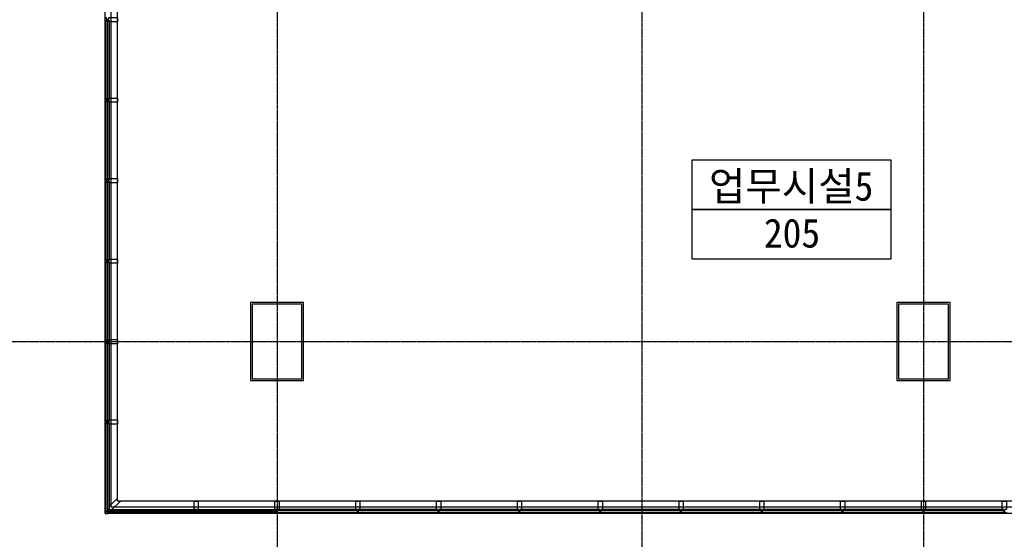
# Model space of a CAD drawing. Header units: millimetres. Extents: x 3837671 to 3921771, y -5256172 to -5196772.
# Tile 4 of 13: x 3859530 to 3871409, y -5243700 to -5237427. Entities that reach past the tile are written whole.
import ezdxf
from ezdxf.enums import TextEntityAlignment as Align

# ---------------------------------------------------------------- set-up
doc = ezdxf.new("R2010")
doc.units = ezdxf.units.MM
doc.header["$MEASUREMENT"] = 0
doc.linetypes.add('CEN', pattern=[66, 60, -2, 2, -2])
for name, color, linetype in [('CEN', 13, 'CEN'), ('door', 4, 'CONTINUOUS'), ('FIN', 6, 'CONTINUOUS'), ('RBO', 1, 'CONTINUOUS'), ('TE2', 2, 'CONTINUOUS'), ('WA1', 2, 'CONTINUOUS'), ('WIN1', 4, 'CONTINUOUS'), ('WIN2', 9, 'CONTINUOUS')]:
    doc.layers.add(name, color=color, linetype=linetype)
doc.styles.add('돋움체', font='txt')

# ---------------------------------------------------------------- blocks, each defined once
blk = doc.blocks.new('CW-1')
at = {"layer": 'door'}
for points in [[(704860, -1026992), (704879, -1026992), (704879, -1026980), (704829, -1026980), (704829, -1026992), (704848, -1026992)], [(704848, -1027028), (704829, -1027028), (704829, -1027130), (704879, -1027130), (704879, -1027028), (704860, -1027028)], [(704848, -1026992), (704848, -1027028)], [(704860, -1026992), (704860, -1027028)]]:
    blk.add_lwpolyline(points, dxfattribs=at)

msp = doc.modelspace()

# ---------------------------------------------------------------- linework, layer by layer
at = {"layer": 'CEN'}
for p, q in [((3862634.289, -5205977.477), (3862634.289, -5250325.917)), ((3867034.289, -5205977.477), (3867034.289, -5250325.917)), ((3870434.289, -5205977.477), (3870434.289, -5250325.917)), ((3853298.874, -5241312.953), (3904157.54, -5241312.953))]:
    msp.add_line(p, q, dxfattribs=at)
at = {"layer": 'FIN', "ltscale": 1000}
for points in [[(3862314.299, -5241782.965), (3862954.299, -5241782.965), (3862954.299, -5240842.965), (3862314.299, -5240842.965)], [(3870114.28, -5241782.94), (3870754.28, -5241782.94), (3870754.28, -5240842.94), (3870114.28, -5240842.94)]]:
    msp.add_lwpolyline(points, close=True, dxfattribs=at)
at = {"layer": 'RBO'}
for points in [[(3867641.766, -5239719.53), (3867641.766, -5239119.53), (3870041.766, -5239119.53), (3870041.766, -5239719.53)], [(3867641.766, -5240319.53), (3867641.766, -5239719.53), (3870041.766, -5239719.53), (3870041.766, -5240319.53)]]:
    msp.add_lwpolyline(points, close=True, dxfattribs=at)
at = {"layer": 'WA1'}
for points in [[(3862334.289, -5241762.953), (3862934.289, -5241762.953), (3862934.289, -5240862.953), (3862334.289, -5240862.953)], [(3870134.289, -5241762.953), (3870734.289, -5241762.953), (3870734.289, -5240862.953), (3870134.289, -5240862.953)]]:
    msp.add_lwpolyline(points, close=True, dxfattribs=at)
at = {"layer": 'WIN1', "ltscale": 1000}
for p, q in [((3860571.289, -5238392.667), (3860571.292, -5237433.239)), ((3860589.292, -5237433.239), (3860589.289, -5238392.667)), ((3860607.292, -5237433.239), (3860607.289, -5238392.667)), ((3860571.289, -5239364.096), (3860571.292, -5238404.667)), ((3860589.292, -5238404.667), (3860589.289, -5239364.096)), ((3860607.292, -5238404.667), (3860607.289, -5239364.096)), ((3860571.289, -5240335.524), (3860571.292, -5239376.096)), ((3860589.292, -5239376.096), (3860589.289, -5240335.524)), ((3860607.292, -5239376.096), (3860607.289, -5240335.524)), ((3860571.289, -5241306.953), (3860571.292, -5240347.524)), ((3860589.292, -5240347.524), (3860589.289, -5241306.953)), ((3860607.292, -5240347.524), (3860607.289, -5241306.953)), ((3860571.289, -5242278.381), (3860571.292, -5241318.953)), ((3860589.292, -5241318.953), (3860589.289, -5242278.381)), ((3860607.292, -5241318.953), (3860607.289, -5242278.381)), ((3860571.289, -5243340.598), (3860571.292, -5242290.381)), ((3860589.292, -5242290.381), (3860589.289, -5243349.468)), ((3860607.292, -5242290.381), (3860607.289, -5243304.598)), ((3861653.257, -5243375.955), (3860579.743, -5243375.952)), ((3860597.743, -5243357.952), (3861653.257, -5243357.955)), ((3860615.743, -5243339.953), (3861653.257, -5243339.955)), ((3861665.257, -5243339.955), (3862628.257, -5243339.958)), ((3861665.257, -5243357.955), (3862628.257, -5243357.958)), ((3862628.257, -5243375.958), (3861665.257, -5243375.955)), ((3863603.257, -5243339.961), (3862640.257, -5243339.958)), ((3863603.257, -5243357.961), (3862640.257, -5243357.958)), ((3862640.257, -5243375.958), (3863603.257, -5243375.961)), ((3864578.257, -5243339.963), (3863615.257, -5243339.961)), ((3864578.257, -5243357.963), (3863615.257, -5243357.961)), ((3863615.257, -5243375.961), (3864578.257, -5243375.963)), ((3865553.257, -5243339.966), (3864590.257, -5243339.963)), ((3865553.257, -5243357.966), (3864590.257, -5243357.963)), ((3864590.257, -5243375.963), (3865553.257, -5243375.966)), ((3866528.257, -5243339.969), (3865565.257, -5243339.966)), ((3866528.257, -5243357.969), (3865565.257, -5243357.966)), ((3865565.257, -5243375.966), (3866528.257, -5243375.969)), ((3867503.257, -5243339.971), (3866540.257, -5243339.969)), ((3867503.257, -5243357.971), (3866540.257, -5243357.969)), ((3866540.257, -5243375.969), (3867503.257, -5243375.971)), ((3868478.257, -5243339.974), (3867515.257, -5243339.972)), ((3868478.257, -5243357.974), (3867515.257, -5243357.972)), ((3867515.257, -5243375.972), (3868478.257, -5243375.974)), ((3869453.257, -5243339.977), (3868490.257, -5243339.974)), ((3869453.257, -5243357.977), (3868490.257, -5243357.974)), ((3868490.257, -5243375.974), (3869453.257, -5243375.977)), ((3870428.257, -5243339.98), (3869465.257, -5243339.977)), ((3870428.257, -5243357.98), (3869465.257, -5243357.977)), ((3869465.257, -5243375.977), (3870428.257, -5243375.98)), ((3871403.257, -5243339.982), (3870440.257, -5243339.98)), ((3871403.257, -5243357.982), (3870440.257, -5243357.98)), ((3870440.257, -5243375.98), (3871403.257, -5243375.982))]:
    msp.add_line(p, q, dxfattribs=at)
msp.add_lwpolyline([(3860559.289, -5243352.597), (3860559.289, -5243387.953), (3860594.645, -5243387.953), (3860606.645, -5243375.953), (3860579.775, -5243375.953), (3860615.775, -5243339.953), (3860642.645, -5243339.953), (3860744.645, -5243237.953), (3860709.289, -5243237.953), (3860709.289, -5243202.597), (3860607.289, -5243304.597), (3860607.289, -5243331.468), (3860571.289, -5243367.468), (3860571.289, -5243340.597), (3860559.289, -5243352.597)], dxfattribs=at)
at = {"layer": 'WIN2', "ltscale": 1000}
for points in [[(3860559.289, -5220037.953), (3895909.289, -5220037.953), (3895909.289, -5243387.953), (3860559.289, -5243387.953)], [(3860634.289, -5220112.953), (3895834.289, -5220112.953), (3895834.289, -5243312.953), (3860634.289, -5243312.953)], [(3860709.289, -5220187.953), (3895759.289, -5220187.953), (3895759.289, -5243237.953), (3860709.289, -5243237.953)]]:
    msp.add_lwpolyline(points, close=True, dxfattribs=at)

# ---------------------------------------------------------------- block references
at = {"layer": 'WIN1', "xscale": -1}
for p, rotation in [((2833579.142, -4532573.677), 90), ((2833579.142, -4533545.105), 90), ((2833579.142, -4534516.534), 90), ((2833579.142, -4535487.962), 90), ((2833579.142, -4536459.391), 90), ((2833579.142, -4537430.819), 90), ((3156805.727, -6270368.1), 180), ((3157780.727, -6270368.1), 180), ((3158755.727, -6270368.1), 180), ((3159730.727, -6270368.1), 180), ((3160705.727, -6270368.1), 180), ((3161680.727, -6270368.1), 180), ((3162655.727, -6270368.1), 180), ((3163630.727, -6270368.1), 180), ((3164605.727, -6270368.1), 180), ((3165580.727, -6270368.1), 180), ((3166555.727, -6270368.1), 180)]:
    msp.add_blockref('CW-1', p, dxfattribs=dict(at, rotation=rotation))

# ---------------------------------------------------------------- texts
at = {"layer": 'TE2', "style": '돋움체'}
for s, p in [('업무시설5', (3868837.635, -5239433.367)), ('205', (3868848.058, -5240006.009))]:
    msp.add_text(s, height=350, dxfattribs=at).set_placement(p, align=Align.MIDDLE)

doc.saveas('drawing.dxf')
